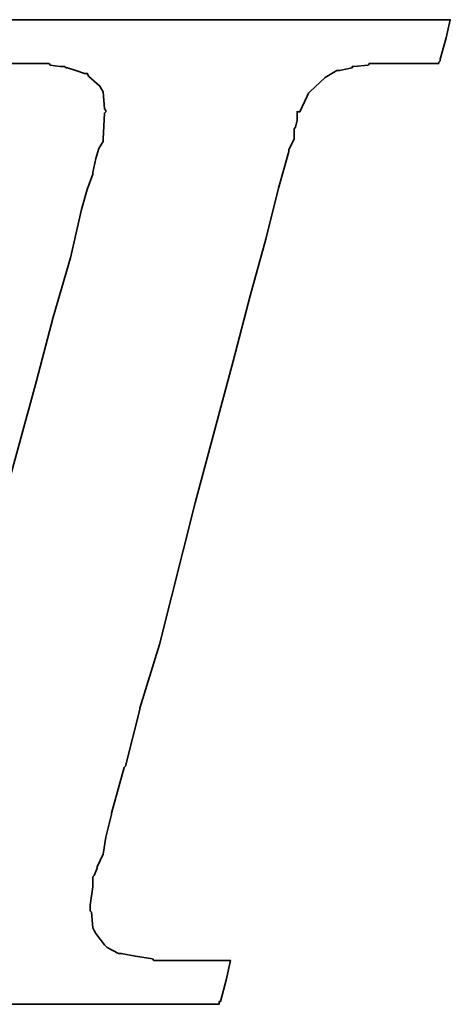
# Model space of a CAD drawing. Extents: x 904 to 1168, y 87 to 232.
# Tile 30 of 45: x 1121.52 to 1123.09, y 152.63 to 156.23. Entities that reach past the tile are written whole.
import ezdxf

# ---------------------------------------------------------------- set-up
doc = ezdxf.new("R2010")
doc.units = 0
doc.header["$MEASUREMENT"] = 0
doc.layers.add('DIM', color=4, linetype='CONTINUOUS')
doc.layers.add('layer 1', color=7, linetype='CONTINUOUS')

# ---------------------------------------------------------------- blocks, each defined once
blk = doc.blocks.new('TBI MOTION logo(完整正式版)')
at = {"layer": 'layer 1', "color": 22, "lineweight": 35}
blk.add_open_spline([(-40.59125, -7.943749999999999), (-40.59125, -7.943749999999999), (-40.97375, -7.943749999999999), (-40.97375, -7.943749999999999), (-40.97375, -7.943749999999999), (-40.97375, -7.943749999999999), (-41.38125, -7.943749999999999), (-41.38125, -7.943749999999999), (-41.38125, -7.943749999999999), (-41.38125, -7.943749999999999), (-41.54874999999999, -7.943749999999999), (-41.54874999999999, -7.943749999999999), (-41.54874999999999, -7.943749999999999), (-41.54874999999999, -7.943749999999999), (-41.59875, -7.943749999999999), (-41.59875, -7.943749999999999), (-41.59875, -7.943749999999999), (-41.59875, -7.943749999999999), (-41.88374999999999, -7.943749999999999), (-41.88374999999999, -7.943749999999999), (-41.88374999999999, -7.943749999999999), (-41.88374999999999, -7.943749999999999), (-41.90875, -7.91875), (-41.90875, -7.91875), (-41.90875, -7.91875), (-41.90875, -7.91875), (-42.19875, -7.871249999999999), (-42.19875, -7.871249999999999), (-42.19875, -7.871249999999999), (-42.19875, -7.871249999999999), (-42.43875, -7.82375), (-42.43875, -7.82375), (-42.43875, -7.82375), (-42.43875, -7.82375), (-42.45875, -7.82375), (-42.45875, -7.82375), (-42.45875, -7.82375), (-42.45875, -7.82375), (-42.48624999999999, -7.82375), (-42.48624999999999, -7.82375), (-42.48624999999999, -7.82375), (-42.48624999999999, -7.82375), (-42.67625, -7.723749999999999), (-42.67625, -7.723749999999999), (-42.67625, -7.723749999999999), (-42.67625, -7.723749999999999), (-42.70125, -7.70375), (-42.70125, -7.70375), (-42.70125, -7.70375), (-42.70125, -7.70375), (-42.72375, -7.678749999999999), (-42.72375, -7.678749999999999), (-42.72375, -7.678749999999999), (-42.72375, -7.678749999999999), (-42.86875, -7.488749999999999), (-42.86875, -7.488749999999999), (-42.86875, -7.488749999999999), (-42.86875, -7.488749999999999), (-42.89374999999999, -7.438749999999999), (-42.89374999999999, -7.438749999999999), (-42.89374999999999, -7.438749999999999), (-42.89374999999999, -7.438749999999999), (-42.91875, -7.388749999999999), (-42.91875, -7.388749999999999), (-42.91875, -7.388749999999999), (-42.91875, -7.388749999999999), (-42.93874999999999, -7.12875), (-42.93874999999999, -7.12875), (-42.93874999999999, -7.12875), (-42.93874999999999, -7.12875), (-42.96375, -7.103749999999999), (-42.96375, -7.103749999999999), (-42.96375, -7.103749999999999), (-42.96375, -7.103749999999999), (-42.96375, -7.053749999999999), (-42.96375, -7.053749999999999), (-42.96375, -7.053749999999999), (-42.96375, -7.053749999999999), (-42.96375, -7.00875), (-42.96375, -7.00875), (-42.96375, -7.00875), (-42.96375, -7.00875), (-42.91875, -6.69625), (-42.91875, -6.69625), (-42.91875, -6.69625), (-42.91875, -6.69625), (-42.91875, -6.62375), (-42.91875, -6.62375), (-42.91875, -6.62375), (-42.91875, -6.62375), (-42.91875, -6.59625), (-42.91875, -6.59625), (-42.91875, -6.59625), (-42.91875, -6.59625), (-42.91875, -6.57375), (-42.91875, -6.57375), (-42.91875, -6.57375), (-42.91875, -6.57375), (-42.91875, -6.528749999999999), (-42.91875, -6.528749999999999), (-42.91875, -6.528749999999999), (-42.91875, -6.528749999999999), (-42.89374999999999, -6.50375), (-42.89374999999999, -6.50375), (-42.89374999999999, -6.50375), (-42.89374999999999, -6.50375), (-42.84374999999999, -6.38375), (-42.84374999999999, -6.38375), (-42.84374999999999, -6.38375), (-42.84374999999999, -6.38375), (-42.84374999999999, -6.358749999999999), (-42.84374999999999, -6.358749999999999), (-42.84374999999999, -6.358749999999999), (-42.84374999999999, -6.358749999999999), (-42.74625, -6.143749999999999), (-42.74625, -6.143749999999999), (-42.74625, -6.143749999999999), (-42.74625, -6.143749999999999), (-42.70125, -5.853749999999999), (-42.70125, -5.853749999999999), (-42.70125, -5.853749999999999), (-42.70125, -5.853749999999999), (-42.60374999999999, -5.47125), (-42.60374999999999, -5.47125), (-42.60374999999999, -5.47125), (-42.60374999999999, -5.47125), (-42.60374999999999, -5.44875), (-42.60374999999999, -5.44875), (-42.60374999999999, -5.44875), (-42.60374999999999, -5.44875), (-42.38875, -4.678749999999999), (-42.38875, -4.678749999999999), (-42.38875, -4.678749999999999), (-42.38875, -4.678749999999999), (-42.36375, -4.653749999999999), (-42.36375, -4.653749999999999), (-42.36375, -4.653749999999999), (-42.36375, -4.653749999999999), (-42.12375, -3.69625), (-42.12375, -3.69625), (-42.12375, -3.69625), (-42.12375, -3.69625), (-42.12375, -3.67374), (-42.12375, -3.67374), (-42.12375, -3.67374), (-42.12375, -3.67374), (-41.78875, -2.593739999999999), (-41.78875, -2.593739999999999), (-41.78875, -2.593739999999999), (-41.78875, -2.593739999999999), (-41.18875, -0.19375), (-41.18875, -0.19375), (-41.18875, -0.19375), (-41.18875, -0.19375), (-40.54375, 2.20624), (-40.54375, 2.20624), (-40.54375, 2.20624), (-40.54375, 2.20624), (-40.25374999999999, 3.308749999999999), (-40.25374999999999, 3.308749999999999), (-40.25374999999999, 3.308749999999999), (-40.25374999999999, 3.308749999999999), (-39.98875, 4.27125), (-39.98875, 4.27125), (-39.98875, 4.27125), (-39.98875, 4.27125), (-39.77375, 5.131249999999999), (-39.77375, 5.131249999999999), (-39.77375, 5.131249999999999), (-39.77375, 5.131249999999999), (-39.67875, 5.47125), (-39.67875, 5.47125), (-39.67875, 5.47125), (-39.67875, 5.47125), (-39.60375, 5.756249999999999), (-39.60375, 5.756249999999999), (-39.60375, 5.756249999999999), (-39.60375, 5.756249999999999), (-39.60375, 5.78125), (-39.60375, 5.78125), (-39.60375, 5.78125), (-39.60375, 5.78125), (-39.50875, 5.97125), (-39.50875, 5.97125), (-39.50875, 5.97125), (-39.50875, 5.97125), (-39.50875, 6.138749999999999), (-39.50875, 6.138749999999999), (-39.50875, 6.138749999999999), (-39.50875, 6.138749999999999), (-39.48625, 6.166249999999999), (-39.48625, 6.166249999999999), (-39.48625, 6.166249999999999), (-39.48625, 6.166249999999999), (-39.46125, 6.286249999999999), (-39.46125, 6.286249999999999), (-39.46125, 6.286249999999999), (-39.46125, 6.286249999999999), (-39.46125, 6.426249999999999), (-39.46125, 6.426249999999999), (-39.46125, 6.426249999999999), (-39.46125, 6.426249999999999), (-39.41375, 6.426249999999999), (-39.41375, 6.426249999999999), (-39.41375, 6.426249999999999), (-39.41375, 6.426249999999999), (-39.29375, 6.69125), (-39.29375, 6.69125), (-39.29375, 6.69125), (-39.29375, 6.69125), (-39.26875, 6.741249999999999), (-39.26875, 6.741249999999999), (-39.26875, 6.741249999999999), (-39.26875, 6.741249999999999), (-39.24375, 6.76625), (-39.24375, 6.76625), (-39.24375, 6.76625), (-39.24375, 6.76625), (-38.98375, 7.006239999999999), (-38.98375, 7.006239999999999), (-38.98375, 7.006239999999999), (-38.98375, 7.006239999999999), (-38.95625, 7.026239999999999), (-38.95625, 7.026239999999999), (-38.95625, 7.026239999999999), (-38.95625, 7.026239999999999), (-38.78875, 7.126239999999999), (-38.78875, 7.126239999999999), (-38.78875, 7.126239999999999), (-38.78875, 7.126239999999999), (-38.76375, 7.126239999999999), (-38.76375, 7.126239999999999), (-38.76375, 7.126239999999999), (-38.76375, 7.126239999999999), (-38.74375, 7.126239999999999), (-38.74375, 7.126239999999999), (-38.74375, 7.126239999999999), (-38.74375, 7.126239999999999), (-38.52875, 7.171249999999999), (-38.52875, 7.171249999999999), (-38.52875, 7.171249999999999), (-38.52875, 7.171249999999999), (-38.52875, 7.196239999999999), (-38.52875, 7.196239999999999), (-38.52875, 7.196239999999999), (-38.52875, 7.196239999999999), (-38.50375, 7.196239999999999), (-38.50375, 7.196239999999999), (-38.50375, 7.196239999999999), (-38.50375, 7.196239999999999), (-38.26125, 7.21875), (-38.26125, 7.21875), (-38.26125, 7.21875), (-38.26125, 7.21875), (-38.23875000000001, 7.246239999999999), (-38.23875000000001, 7.246239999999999), (-38.23875000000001, 7.246239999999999), (-38.23875000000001, 7.246239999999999), (-38.21625, 7.246239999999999), (-38.21625, 7.246239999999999), (-38.21625, 7.246239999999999), (-38.21625, 7.246239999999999), (-38.18875, 7.246239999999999), (-38.18875, 7.246239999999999), (-38.18875, 7.246239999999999), (-38.18875, 7.246239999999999), (-37.90375, 7.246239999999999), (-37.90375, 7.246239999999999), (-37.90375, 7.246239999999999), (-37.90375, 7.246239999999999), (-37.85375, 7.246239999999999), (-37.85375, 7.246239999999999), (-37.85375, 7.246239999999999), (-37.85375, 7.246239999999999), (-37.75875, 7.246239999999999), (-37.75875, 7.246239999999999), (-37.75875, 7.246239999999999), (-37.75875, 7.246239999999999), (-37.42375, 7.246239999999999), (-37.42375, 7.246239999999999), (-37.42375, 7.246239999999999), (-37.42375, 7.246239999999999), (-37.08875, 7.246239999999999), (-37.08875, 7.246239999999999), (-37.08875, 7.246239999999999), (-37.08875, 7.246239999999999), (-37.06375, 7.246239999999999), (-37.06375, 7.246239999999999), (-37.06375, 7.246239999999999), (-37.06375, 7.246239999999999), (-37.06375, 7.266239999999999), (-37.06375, 7.266239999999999), (-37.06375, 7.266239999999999), (-37.06375, 7.266239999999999), (-37.03875, 7.291249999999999), (-37.03875, 7.291249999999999), (-37.03875, 7.291249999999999), (-37.03875, 7.291249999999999), (-37.03875, 7.31625), (-37.03875, 7.31625), (-37.03875, 7.31625), (-37.03875, 7.31625), (-36.94125, 7.676249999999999), (-36.94125, 7.676249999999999), (-36.94125, 7.676249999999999), (-36.94125, 7.676249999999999), (-36.86875, 7.98625), (-36.86875, 7.98625), (-36.86875, 7.98625), (-36.86875, 7.98625), (-36.98875000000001, 7.98625), (-36.98875000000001, 7.98625), (-36.98875000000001, 7.98625), (-36.98875000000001, 7.98625), (-37.42375, 7.98625), (-37.42375, 7.98625), (-37.42375, 7.98625), (-37.42375, 7.98625), (-37.94875, 7.98625), (-37.94875, 7.98625), (-37.94875, 7.98625), (-37.94875, 7.98625), (-38.57375, 7.98625), (-38.57375, 7.98625), (-38.57375, 7.98625), (-38.57375, 7.98625), (-39.29375, 7.98625), (-39.29375, 7.98625), (-39.29375, 7.98625), (-39.29375, 7.98625), (-40.82875, 7.98625), (-40.82875, 7.98625), (-40.82875, 7.98625), (-40.82875, 7.98625), (-42.36375, 7.98625), (-42.36375, 7.98625), (-42.36375, 7.98625), (-42.36375, 7.98625), (-43.08375, 7.98625), (-43.08375, 7.98625), (-43.08375, 7.98625), (-43.08375, 7.98625), (-43.70875, 7.98625), (-43.70875, 7.98625), (-43.70875, 7.98625), (-43.70875, 7.98625), (-44.23375, 7.98625), (-44.23375, 7.98625), (-44.23375, 7.98625), (-44.23375, 7.98625), (-44.66875, 7.98625), (-44.66875, 7.98625), (-44.66875, 7.98625), (-44.66875, 7.98625), (-44.88375, 7.98625), (-44.88375, 7.98625), (-44.88375, 7.98625), (-44.88375, 7.98625), (-44.90874999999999, 7.94125), (-44.90874999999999, 7.94125), (-44.90874999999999, 7.94125), (-44.90874999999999, 7.94125), (-44.90874999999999, 7.916249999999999), (-44.90874999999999, 7.916249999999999), (-44.90874999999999, 7.916249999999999), (-44.90874999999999, 7.916249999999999), (-45.00375, 7.55625), (-45.00375, 7.55625), (-45.00375, 7.55625), (-45.00375, 7.55625), (-45.05374999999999, 7.246239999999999), (-45.05374999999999, 7.246239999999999), (-45.05374999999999, 7.246239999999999), (-45.05374999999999, 7.246239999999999), (-44.61875, 7.246239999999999), (-44.61875, 7.246239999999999), (-44.61875, 7.246239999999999), (-44.61875, 7.246239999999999), (-44.11375, 7.246239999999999), (-44.11375, 7.246239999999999), (-44.11375, 7.246239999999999), (-44.11375, 7.246239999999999), (-43.99375, 7.246239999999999), (-43.99375, 7.246239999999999), (-43.99375, 7.246239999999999), (-43.99375, 7.246239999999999), (-43.94625, 7.246239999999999), (-43.94625, 7.246239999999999), (-43.94625, 7.246239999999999), (-43.94625, 7.246239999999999), (-43.92374, 7.246239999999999), (-43.92374, 7.246239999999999), (-43.92374, 7.246239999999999), (-43.92374, 7.246239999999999), (-43.65874999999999, 7.246239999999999), (-43.65874999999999, 7.246239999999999), (-43.65874999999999, 7.246239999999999), (-43.65874999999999, 7.246239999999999), (-43.63875, 7.21875), (-43.63875, 7.21875), (-43.63875, 7.21875), (-43.63875, 7.21875), (-43.46874999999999, 7.196239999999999), (-43.46874999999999, 7.196239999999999), (-43.46874999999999, 7.196239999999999), (-43.46874999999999, 7.196239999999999), (-43.39875, 7.196239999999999), (-43.39875, 7.196239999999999), (-43.39875, 7.196239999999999), (-43.39875, 7.196239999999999), (-43.37125, 7.171249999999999), (-43.37125, 7.171249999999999), (-43.37125, 7.171249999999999), (-43.37125, 7.171249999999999), (-43.34875, 7.171249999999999), (-43.34875, 7.171249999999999), (-43.34875, 7.171249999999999), (-43.34875, 7.171249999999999), (-43.20375, 7.126239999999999), (-43.20375, 7.126239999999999), (-43.20375, 7.126239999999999), (-43.20375, 7.126239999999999), (-43.05875, 7.076239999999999), (-43.05875, 7.076239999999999), (-43.05875, 7.076239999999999), (-43.05875, 7.076239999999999), (-43.01375, 7.076239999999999), (-43.01375, 7.076239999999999), (-43.01375, 7.076239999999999), (-43.01375, 7.076239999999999), (-42.98875, 7.026239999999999), (-42.98875, 7.026239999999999), (-42.98875, 7.026239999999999), (-42.98875, 7.026239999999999), (-42.79874999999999, 6.86125), (-42.79874999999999, 6.86125), (-42.79874999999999, 6.86125), (-42.79874999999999, 6.86125), (-42.77375, 6.81125), (-42.77375, 6.81125), (-42.77375, 6.81125), (-42.77375, 6.81125), (-42.74625, 6.76625), (-42.74625, 6.76625), (-42.74625, 6.76625), (-42.74625, 6.76625), (-42.72375, 6.47625), (-42.72375, 6.47625), (-42.72375, 6.47625), (-42.72375, 6.47625), (-42.70125, 6.45124), (-42.70125, 6.45124), (-42.70125, 6.45124), (-42.70125, 6.45124), (-42.70125, 6.426249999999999), (-42.70125, 6.426249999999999), (-42.70125, 6.426249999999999), (-42.70125, 6.426249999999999), (-42.72375, 6.40625), (-42.72375, 6.40625), (-42.72375, 6.40625), (-42.72375, 6.40625), (-42.74625, 5.97125), (-42.74625, 5.97125), (-42.74625, 5.97125), (-42.74625, 5.97125), (-42.74625, 5.94625), (-42.74625, 5.94625), (-42.74625, 5.94625), (-42.74625, 5.94625), (-42.74625, 5.926249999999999), (-42.74625, 5.926249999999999), (-42.74625, 5.926249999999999), (-42.74625, 5.926249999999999), (-42.77375, 5.876249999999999), (-42.77375, 5.876249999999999), (-42.77375, 5.876249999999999), (-42.77375, 5.876249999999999), (-42.81875, 5.80625), (-42.81875, 5.80625), (-42.81875, 5.80625), (-42.81875, 5.80625), (-42.86875, 5.63625), (-42.86875, 5.63625), (-42.86875, 5.63625), (-42.86875, 5.63625), (-42.91875, 5.39625), (-42.91875, 5.39625), (-42.91875, 5.39625), (-42.91875, 5.39625), (-42.91875, 5.37124), (-42.91875, 5.37124), (-42.91875, 5.37124), (-42.91875, 5.37124), (-43.01375, 5.10874), (-43.01375, 5.10874), (-43.01375, 5.10874), (-43.01375, 5.10874), (-43.10875, 4.771239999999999), (-43.10875, 4.771239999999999), (-43.10875, 4.771239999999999), (-43.10875, 4.771239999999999), (-43.29875, 3.956249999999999), (-43.29875, 3.956249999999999), (-43.29875, 3.956249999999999), (-43.29875, 3.956249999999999), (-43.58875, 2.951249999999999), (-43.58875, 2.951249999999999), (-43.58875, 2.951249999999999), (-43.58875, 2.951249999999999), (-43.87375, 1.87125), (-43.87375, 1.87125), (-43.87375, 1.87125), (-43.87375, 1.87125), (-44.52625, -0.50374), (-44.52625, -0.50374), (-44.52625, -0.50374), (-44.52625, -0.50374), (-45.14874999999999, -2.853749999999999), (-45.14874999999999, -2.853749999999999), (-45.14874999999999, -2.853749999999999), (-45.14874999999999, -2.853749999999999), (-45.43375, -3.95875), (-45.43375, -3.95875), (-45.43375, -3.95875), (-45.43375, -3.95875), (-45.69874999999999, -4.96875), (-45.69874999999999, -4.96875), (-45.69874999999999, -4.96875), (-45.69874999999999, -4.96875), (-45.91375, -5.78375), (-45.91375, -5.78375), (-45.91375, -5.78375), (-45.91375, -5.78375), (-46.01374999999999, -6.11875), (-46.01374999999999, -6.11875), (-46.01374999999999, -6.11875), (-46.01374999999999, -6.11875), (-46.01374999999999, -6.143749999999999), (-46.01374999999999, -6.143749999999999), (-46.01374999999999, -6.143749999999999), (-46.01374999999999, -6.143749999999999), (-46.10875, -6.40875), (-46.10875, -6.40875), (-46.10875, -6.40875), (-46.10875, -6.40875), (-46.15375, -6.648749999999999), (-46.15375, -6.648749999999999), (-46.15375, -6.648749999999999), (-46.15375, -6.648749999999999), (-46.20375, -6.83875), (-46.20375, -6.83875), (-46.20375, -6.83875), (-46.20375, -6.83875), (-46.22874999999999, -6.933749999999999), (-46.22874999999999, -6.933749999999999), (-46.22874999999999, -6.933749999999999), (-46.22874999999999, -6.933749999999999), (-46.22874999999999, -7.07875), (-46.22874999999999, -7.07875), (-46.22874999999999, -7.07875), (-46.22874999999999, -7.07875), (-46.27374999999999, -7.07875), (-46.27374999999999, -7.07875), (-46.27374999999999, -7.07875), (-46.27374999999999, -7.07875), (-46.39375, -7.34375), (-46.39375, -7.34375), (-46.39375, -7.34375), (-46.39375, -7.34375), (-46.39375, -7.36875), (-46.39375, -7.36875), (-46.39375, -7.36875), (-46.39375, -7.36875), (-46.42125, -7.388749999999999), (-46.42125, -7.388749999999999), (-46.42125, -7.388749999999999), (-46.42125, -7.388749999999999), (-46.68375, -7.678749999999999), (-46.68375, -7.678749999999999), (-46.68375, -7.678749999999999), (-46.68375, -7.678749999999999), (-46.70875, -7.70375), (-46.70875, -7.70375), (-46.70875, -7.70375), (-46.70875, -7.70375), (-46.75374999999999, -7.723749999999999), (-46.75374999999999, -7.723749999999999), (-46.75374999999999, -7.723749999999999), (-46.75374999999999, -7.723749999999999), (-47.08874999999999, -7.871249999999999), (-47.08874999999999, -7.871249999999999), (-47.08874999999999, -7.871249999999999), (-47.08874999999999, -7.871249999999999), (-47.11625, -7.871249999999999), (-47.11625, -7.871249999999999), (-47.11625, -7.871249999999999), (-47.11625, -7.871249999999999), (-47.13875, -7.893749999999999), (-47.13875, -7.893749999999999), (-47.13875, -7.893749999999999), (-47.13875, -7.893749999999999), (-47.56874999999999, -7.91875), (-47.56874999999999, -7.91875), (-47.56874999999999, -7.91875), (-47.56874999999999, -7.91875), (-47.59624999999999, -7.943749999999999), (-47.59624999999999, -7.943749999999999), (-47.59624999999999, -7.943749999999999), (-47.59624999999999, -7.943749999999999), (-47.64375, -7.943749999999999), (-47.64375, -7.943749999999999), (-47.64375, -7.943749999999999), (-47.64375, -7.943749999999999), (-47.73625, -7.943749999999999), (-47.73625, -7.943749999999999), (-47.73625, -7.943749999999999), (-47.73625, -7.943749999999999), (-48.07375, -7.943749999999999), (-48.07375, -7.943749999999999), (-48.07375, -7.943749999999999), (-48.07375, -7.943749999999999), (-48.36125, -7.943749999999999), (-48.36125, -7.943749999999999), (-48.36125, -7.943749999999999), (-48.36125, -7.943749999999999), (-48.36125, -7.966249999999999), (-48.36125, -7.966249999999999), (-48.36125, -7.966249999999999), (-48.36125, -7.966249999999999), (-48.36125, -7.991249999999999), (-48.36125, -7.991249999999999), (-48.36125, -7.991249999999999), (-48.36125, -7.991249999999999), (-48.38875, -8.013749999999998), (-48.38875, -8.013749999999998), (-48.38875, -8.013749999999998), (-48.38875, -8.013749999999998), (-48.50875, -8.34875), (-48.50875, -8.34875), (-48.50875, -8.34875), (-48.50875, -8.34875), (-48.55375, -8.68625), (-48.55375, -8.68625), (-48.55375, -8.68625), (-48.55375, -8.68625), (-48.45875, -8.68625), (-48.45875, -8.68625), (-48.45875, -8.68625), (-48.45875, -8.68625), (-48.07375, -8.68625), (-48.07375, -8.68625), (-48.07375, -8.68625), (-48.07375, -8.68625), (-47.52374999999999, -8.68625), (-47.52374999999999, -8.68625), (-47.52374999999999, -8.68625), (-47.52374999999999, -8.68625), (-46.92375, -8.68625), (-46.92375, -8.68625), (-46.92375, -8.68625), (-46.92375, -8.68625), (-46.25375, -8.68625), (-46.25375, -8.68625), (-46.25375, -8.68625), (-46.25375, -8.68625), (-46.20375, -8.68625), (-46.20375, -8.68625), (-46.20375, -8.68625), (-46.20375, -8.68625), (-44.71375, -8.68625), (-44.71375, -8.68625), (-44.71375, -8.68625), (-44.71375, -8.68625), (-43.22874999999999, -8.68625), (-43.22874999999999, -8.68625), (-43.22874999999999, -8.68625), (-43.22874999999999, -8.68625), (-42.55875, -8.68625), (-42.55875, -8.68625), (-42.55875, -8.68625), (-42.55875, -8.68625), (-42.50874999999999, -8.68625), (-42.50874999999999, -8.68625), (-42.50874999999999, -8.68625), (-42.50874999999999, -8.68625), (-41.93375, -8.68625), (-41.93375, -8.68625), (-41.93375, -8.68625), (-41.93375, -8.68625), (-41.38125, -8.68625), (-41.38125, -8.68625), (-41.38125, -8.68625), (-41.38125, -8.68625), (-40.97375, -8.68625), (-40.97375, -8.68625), (-40.97375, -8.68625), (-40.97375, -8.68625), (-40.78125, -8.68625), (-40.78125, -8.68625), (-40.78125, -8.68625), (-40.78125, -8.68625), (-40.78125, -8.638749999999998), (-40.78125, -8.638749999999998), (-40.78125, -8.638749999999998), (-40.78125, -8.638749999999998), (-40.75874999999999, -8.638749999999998), (-40.75874999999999, -8.638749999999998), (-40.75874999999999, -8.638749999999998), (-40.75874999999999, -8.638749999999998), (-40.66374999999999, -8.27875), (-40.66374999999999, -8.27875), (-40.66374999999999, -8.27875), (-40.66374999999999, -8.27875), (-40.59125, -7.943749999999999), (-40.59125, -7.943749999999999)], degree=3, knots=[0, 0, 0, 0, 0.0055865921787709, 0.0055865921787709, 0.0055865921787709, 0.0055865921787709, 0.0111731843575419, 0.0111731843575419, 0.0111731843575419, 0.0111731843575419, 0.0167597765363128, 0.0167597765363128, 0.0167597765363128, 0.0167597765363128, 0.0223463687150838, 0.0223463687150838, 0.0223463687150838, 0.0223463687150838, 0.0279329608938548, 0.0279329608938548, 0.0279329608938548, 0.0279329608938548, 0.0335195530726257, 0.0335195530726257, 0.0335195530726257, 0.0335195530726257, 0.0391061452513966, 0.0391061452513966, 0.0391061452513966, 0.0391061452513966, 0.0446927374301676, 0.0446927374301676, 0.0446927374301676, 0.0446927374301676, 0.0502793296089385, 0.0502793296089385, 0.0502793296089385, 0.0502793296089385, 0.0558659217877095, 0.0558659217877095, 0.0558659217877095, 0.0558659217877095, 0.0614525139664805, 0.0614525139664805, 0.0614525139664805, 0.0614525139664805, 0.0670391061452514, 0.0670391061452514, 0.0670391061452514, 0.0670391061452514, 0.0726256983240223, 0.0726256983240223, 0.0726256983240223, 0.0726256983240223, 0.0782122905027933, 0.0782122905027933, 0.0782122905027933, 0.0782122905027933, 0.0837988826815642, 0.0837988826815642, 0.0837988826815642, 0.0837988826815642, 0.0893854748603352, 0.0893854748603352, 0.0893854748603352, 0.0893854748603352, 0.0949720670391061, 0.0949720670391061, 0.0949720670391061, 0.0949720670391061, 0.1005586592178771, 0.1005586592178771, 0.1005586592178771, 0.1005586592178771, 0.106145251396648, 0.106145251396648, 0.106145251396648, 0.106145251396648, 0.1117318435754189, 0.1117318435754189, 0.1117318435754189, 0.1117318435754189, 0.1173184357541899, 0.1173184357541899, 0.1173184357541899, 0.1173184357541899, 0.1229050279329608, 0.1229050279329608, 0.1229050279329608, 0.1229050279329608, 0.1284916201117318, 0.1284916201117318, 0.1284916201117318, 0.1284916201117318, 0.1340782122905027, 0.1340782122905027, 0.1340782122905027, 0.1340782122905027, 0.1396648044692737, 0.1396648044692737, 0.1396648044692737, 0.1396648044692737, 0.1452513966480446, 0.1452513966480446, 0.1452513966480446, 0.1452513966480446, 0.1508379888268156, 0.1508379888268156, 0.1508379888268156, 0.1508379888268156, 0.1564245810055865, 0.1564245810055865, 0.1564245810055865, 0.1564245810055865, 0.1620111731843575, 0.1620111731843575, 0.1620111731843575, 0.1620111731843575, 0.1675977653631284, 0.1675977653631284, 0.1675977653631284, 0.1675977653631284, 0.1731843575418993, 0.1731843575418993, 0.1731843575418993, 0.1731843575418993, 0.1787709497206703, 0.1787709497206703, 0.1787709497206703, 0.1787709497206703, 0.1843575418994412, 0.1843575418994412, 0.1843575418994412, 0.1843575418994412, 0.1899441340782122, 0.1899441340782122, 0.1899441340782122, 0.1899441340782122, 0.1955307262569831, 0.1955307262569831, 0.1955307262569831, 0.1955307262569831, 0.2011173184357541, 0.2011173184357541, 0.2011173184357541, 0.2011173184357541, 0.206703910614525, 0.206703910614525, 0.206703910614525, 0.206703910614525, 0.2122905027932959, 0.2122905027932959, 0.2122905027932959, 0.2122905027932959, 0.2178770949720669, 0.2178770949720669, 0.2178770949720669, 0.2178770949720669, 0.2234636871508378, 0.2234636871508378, 0.2234636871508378, 0.2234636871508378, 0.2290502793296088, 0.2290502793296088, 0.2290502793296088, 0.2290502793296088, 0.2346368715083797, 0.2346368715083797, 0.2346368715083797, 0.2346368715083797, 0.2402234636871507, 0.2402234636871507, 0.2402234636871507, 0.2402234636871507, 0.2458100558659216, 0.2458100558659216, 0.2458100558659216, 0.2458100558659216, 0.2513966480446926, 0.2513966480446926, 0.2513966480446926, 0.2513966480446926, 0.2569832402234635, 0.2569832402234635, 0.2569832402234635, 0.2569832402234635, 0.2625698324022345, 0.2625698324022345, 0.2625698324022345, 0.2625698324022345, 0.2681564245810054, 0.2681564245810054, 0.2681564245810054, 0.2681564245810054, 0.2737430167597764, 0.2737430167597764, 0.2737430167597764, 0.2737430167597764, 0.2793296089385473, 0.2793296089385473, 0.2793296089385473, 0.2793296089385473, 0.2849162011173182, 0.2849162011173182, 0.2849162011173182, 0.2849162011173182, 0.2905027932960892, 0.2905027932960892, 0.2905027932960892, 0.2905027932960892, 0.2960893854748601, 0.2960893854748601, 0.2960893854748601, 0.2960893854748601, 0.3016759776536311, 0.3016759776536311, 0.3016759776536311, 0.3016759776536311, 0.3072625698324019, 0.3072625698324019, 0.3072625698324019, 0.3072625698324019, 0.312849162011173, 0.312849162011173, 0.312849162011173, 0.312849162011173, 0.3184357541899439, 0.3184357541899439, 0.3184357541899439, 0.3184357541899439, 0.3240223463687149, 0.3240223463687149, 0.3240223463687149, 0.3240223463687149, 0.3296089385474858, 0.3296089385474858, 0.3296089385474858, 0.3296089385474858, 0.3351955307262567, 0.3351955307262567, 0.3351955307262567, 0.3351955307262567, 0.3407821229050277, 0.3407821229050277, 0.3407821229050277, 0.3407821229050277, 0.3463687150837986, 0.3463687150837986, 0.3463687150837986, 0.3463687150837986, 0.3519553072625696, 0.3519553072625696, 0.3519553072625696, 0.3519553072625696, 0.3575418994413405, 0.3575418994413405, 0.3575418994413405, 0.3575418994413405, 0.3631284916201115, 0.3631284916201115, 0.3631284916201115, 0.3631284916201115, 0.3687150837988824, 0.3687150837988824, 0.3687150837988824, 0.3687150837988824, 0.3743016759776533, 0.3743016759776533, 0.3743016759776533, 0.3743016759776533, 0.3798882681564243, 0.3798882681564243, 0.3798882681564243, 0.3798882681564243, 0.3854748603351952, 0.3854748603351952, 0.3854748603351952, 0.3854748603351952, 0.3910614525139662, 0.3910614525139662, 0.3910614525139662, 0.3910614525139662, 0.3966480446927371, 0.3966480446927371, 0.3966480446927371, 0.3966480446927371, 0.4022346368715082, 0.4022346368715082, 0.4022346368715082, 0.4022346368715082, 0.407821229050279, 0.407821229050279, 0.407821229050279, 0.407821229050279, 0.4134078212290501, 0.4134078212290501, 0.4134078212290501, 0.4134078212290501, 0.4189944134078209, 0.4189944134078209, 0.4189944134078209, 0.4189944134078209, 0.4245810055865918, 0.4245810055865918, 0.4245810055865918, 0.4245810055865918, 0.4301675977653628, 0.4301675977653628, 0.4301675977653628, 0.4301675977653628, 0.4357541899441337, 0.4357541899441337, 0.4357541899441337, 0.4357541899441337, 0.4413407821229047, 0.4413407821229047, 0.4413407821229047, 0.4413407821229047, 0.4469273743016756, 0.4469273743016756, 0.4469273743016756, 0.4469273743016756, 0.4525139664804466, 0.4525139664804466, 0.4525139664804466, 0.4525139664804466, 0.4581005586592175, 0.4581005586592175, 0.4581005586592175, 0.4581005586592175, 0.4636871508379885, 0.4636871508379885, 0.4636871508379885, 0.4636871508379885, 0.4692737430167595, 0.4692737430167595, 0.4692737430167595, 0.4692737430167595, 0.4748603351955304, 0.4748603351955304, 0.4748603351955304, 0.4748603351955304, 0.4804469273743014, 0.4804469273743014, 0.4804469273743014, 0.4804469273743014, 0.4860335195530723, 0.4860335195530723, 0.4860335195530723, 0.4860335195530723, 0.4916201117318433, 0.4916201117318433, 0.4916201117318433, 0.4916201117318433, 0.4972067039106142, 0.4972067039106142, 0.4972067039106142, 0.4972067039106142, 0.5027932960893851, 0.5027932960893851, 0.5027932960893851, 0.5027932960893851, 0.508379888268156, 0.508379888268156, 0.508379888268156, 0.508379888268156, 0.513966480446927, 0.513966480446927, 0.513966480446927, 0.513966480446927, 0.519553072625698, 0.519553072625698, 0.519553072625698, 0.519553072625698, 0.525139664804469, 0.525139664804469, 0.525139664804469, 0.525139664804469, 0.53072625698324, 0.53072625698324, 0.53072625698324, 0.53072625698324, 0.536312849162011, 0.536312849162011, 0.536312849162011, 0.536312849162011, 0.541899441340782, 0.541899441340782, 0.541899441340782, 0.541899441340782, 0.547486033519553, 0.547486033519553, 0.547486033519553, 0.547486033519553, 0.553072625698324, 0.553072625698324, 0.553072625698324, 0.553072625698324, 0.558659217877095, 0.558659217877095, 0.558659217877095, 0.558659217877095, 0.564245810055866, 0.564245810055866, 0.564245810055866, 0.564245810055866, 0.569832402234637, 0.569832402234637, 0.569832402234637, 0.569832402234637, 0.575418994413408, 0.575418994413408, 0.575418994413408, 0.575418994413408, 0.581005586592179, 0.581005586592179, 0.581005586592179, 0.581005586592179, 0.58659217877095, 0.58659217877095, 0.58659217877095, 0.58659217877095, 0.592178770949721, 0.592178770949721, 0.592178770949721, 0.592178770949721, 0.5977653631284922, 0.5977653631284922, 0.5977653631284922, 0.5977653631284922, 0.603351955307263, 0.603351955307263, 0.603351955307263, 0.603351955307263, 0.608938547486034, 0.608938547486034, 0.608938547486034, 0.608938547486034, 0.6145251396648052, 0.6145251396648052, 0.6145251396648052, 0.6145251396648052, 0.6201117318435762, 0.6201117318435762, 0.6201117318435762, 0.6201117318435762, 0.6256983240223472, 0.6256983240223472, 0.6256983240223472, 0.6256983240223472, 0.631284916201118, 0.631284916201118, 0.631284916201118, 0.631284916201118, 0.6368715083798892, 0.6368715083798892, 0.6368715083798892, 0.6368715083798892, 0.6424581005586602, 0.6424581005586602, 0.6424581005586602, 0.6424581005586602, 0.6480446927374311, 0.6480446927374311, 0.6480446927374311, 0.6480446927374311, 0.6536312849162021, 0.6536312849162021, 0.6536312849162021, 0.6536312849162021, 0.6592178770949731, 0.6592178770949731, 0.6592178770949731, 0.6592178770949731, 0.6648044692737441, 0.6648044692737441, 0.6648044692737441, 0.6648044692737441, 0.6703910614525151, 0.6703910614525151, 0.6703910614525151, 0.6703910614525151, 0.6759776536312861, 0.6759776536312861, 0.6759776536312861, 0.6759776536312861, 0.6815642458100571, 0.6815642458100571, 0.6815642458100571, 0.6815642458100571, 0.687150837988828, 0.687150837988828, 0.687150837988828, 0.687150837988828, 0.6927374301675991, 0.6927374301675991, 0.6927374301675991, 0.6927374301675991, 0.69832402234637, 0.69832402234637, 0.69832402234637, 0.69832402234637, 0.703910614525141, 0.703910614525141, 0.703910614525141, 0.703910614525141, 0.7094972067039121, 0.7094972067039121, 0.7094972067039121, 0.7094972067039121, 0.715083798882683, 0.715083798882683, 0.715083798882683, 0.715083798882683, 0.7206703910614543, 0.7206703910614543, 0.7206703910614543, 0.7206703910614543, 0.7262569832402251, 0.7262569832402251, 0.7262569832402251, 0.7262569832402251, 0.731843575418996, 0.731843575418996, 0.731843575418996, 0.731843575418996, 0.7374301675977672, 0.7374301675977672, 0.7374301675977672, 0.7374301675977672, 0.7430167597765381, 0.7430167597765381, 0.7430167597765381, 0.7430167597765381, 0.7486033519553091, 0.7486033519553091, 0.7486033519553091, 0.7486033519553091, 0.75418994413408, 0.75418994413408, 0.75418994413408, 0.75418994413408, 0.7597765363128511, 0.7597765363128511, 0.7597765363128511, 0.7597765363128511, 0.7653631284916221, 0.7653631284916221, 0.7653631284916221, 0.7653631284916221, 0.770949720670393, 0.770949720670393, 0.770949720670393, 0.770949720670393, 0.7765363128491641, 0.7765363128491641, 0.7765363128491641, 0.7765363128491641, 0.7821229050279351, 0.7821229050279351, 0.7821229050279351, 0.7821229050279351, 0.787709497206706, 0.787709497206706, 0.787709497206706, 0.787709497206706, 0.7932960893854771, 0.7932960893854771, 0.7932960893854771, 0.7932960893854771, 0.798882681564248, 0.798882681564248, 0.798882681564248, 0.798882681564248, 0.8044692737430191, 0.8044692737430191, 0.8044692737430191, 0.8044692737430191, 0.8100558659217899, 0.8100558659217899, 0.8100558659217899, 0.8100558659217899, 0.8156424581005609, 0.8156424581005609, 0.8156424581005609, 0.8156424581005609, 0.8212290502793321, 0.8212290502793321, 0.8212290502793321, 0.8212290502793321, 0.8268156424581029, 0.8268156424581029, 0.8268156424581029, 0.8268156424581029, 0.8324022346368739, 0.8324022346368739, 0.8324022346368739, 0.8324022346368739, 0.8379888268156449, 0.8379888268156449, 0.8379888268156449, 0.8379888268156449, 0.8435754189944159, 0.8435754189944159, 0.8435754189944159, 0.8435754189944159, 0.8491620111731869, 0.8491620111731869, 0.8491620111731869, 0.8491620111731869, 0.8547486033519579, 0.8547486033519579, 0.8547486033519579, 0.8547486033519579, 0.8603351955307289, 0.8603351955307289, 0.8603351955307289, 0.8603351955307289, 0.8659217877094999, 0.8659217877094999, 0.8659217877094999, 0.8659217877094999, 0.8715083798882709, 0.8715083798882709, 0.8715083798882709, 0.8715083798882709, 0.8770949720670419, 0.8770949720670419, 0.8770949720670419, 0.8770949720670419, 0.8826815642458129, 0.8826815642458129, 0.8826815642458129, 0.8826815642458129, 0.888268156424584, 0.888268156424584, 0.888268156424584, 0.888268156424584, 0.8938547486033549, 0.8938547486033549, 0.8938547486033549, 0.8938547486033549, 0.8994413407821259, 0.8994413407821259, 0.8994413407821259, 0.8994413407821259, 0.9050279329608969, 0.9050279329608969, 0.9050279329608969, 0.9050279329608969, 0.9106145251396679, 0.9106145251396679, 0.9106145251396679, 0.9106145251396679, 0.9162011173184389, 0.9162011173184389, 0.9162011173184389, 0.9162011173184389, 0.9217877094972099, 0.9217877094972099, 0.9217877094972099, 0.9217877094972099, 0.9273743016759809, 0.9273743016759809, 0.9273743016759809, 0.9273743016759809, 0.9329608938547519, 0.9329608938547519, 0.9329608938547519, 0.9329608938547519, 0.9385474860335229, 0.9385474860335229, 0.9385474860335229, 0.9385474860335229, 0.944134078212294, 0.944134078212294, 0.944134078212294, 0.944134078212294, 0.9497206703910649, 0.9497206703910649, 0.9497206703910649, 0.9497206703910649, 0.9553072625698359, 0.9553072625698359, 0.9553072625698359, 0.9553072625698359, 0.960893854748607, 0.960893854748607, 0.960893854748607, 0.960893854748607, 0.9664804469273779, 0.9664804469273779, 0.9664804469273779, 0.9664804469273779, 0.972067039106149, 0.972067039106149, 0.972067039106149, 0.972067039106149, 0.9776536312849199, 0.9776536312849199, 0.9776536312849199, 0.9776536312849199, 0.9832402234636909, 0.9832402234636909, 0.9832402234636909, 0.9832402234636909, 0.988826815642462, 0.988826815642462, 0.988826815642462, 0.988826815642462, 0.9944134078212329, 0.9944134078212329, 0.9944134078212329, 0.9944134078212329, 1, 1, 1, 1], dxfattribs=at)

msp = doc.modelspace()

# ---------------------------------------------------------------- block references
at = {"layer": 'DIM', "xscale": 0.2159999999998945, "yscale": 0.2159999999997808, "zscale": 0.216}
msp.add_blockref('TBI MOTION logo(完整正式版)', (1131.055074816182, 154.5021593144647), dxfattribs=at)

doc.saveas('drawing.dxf')
